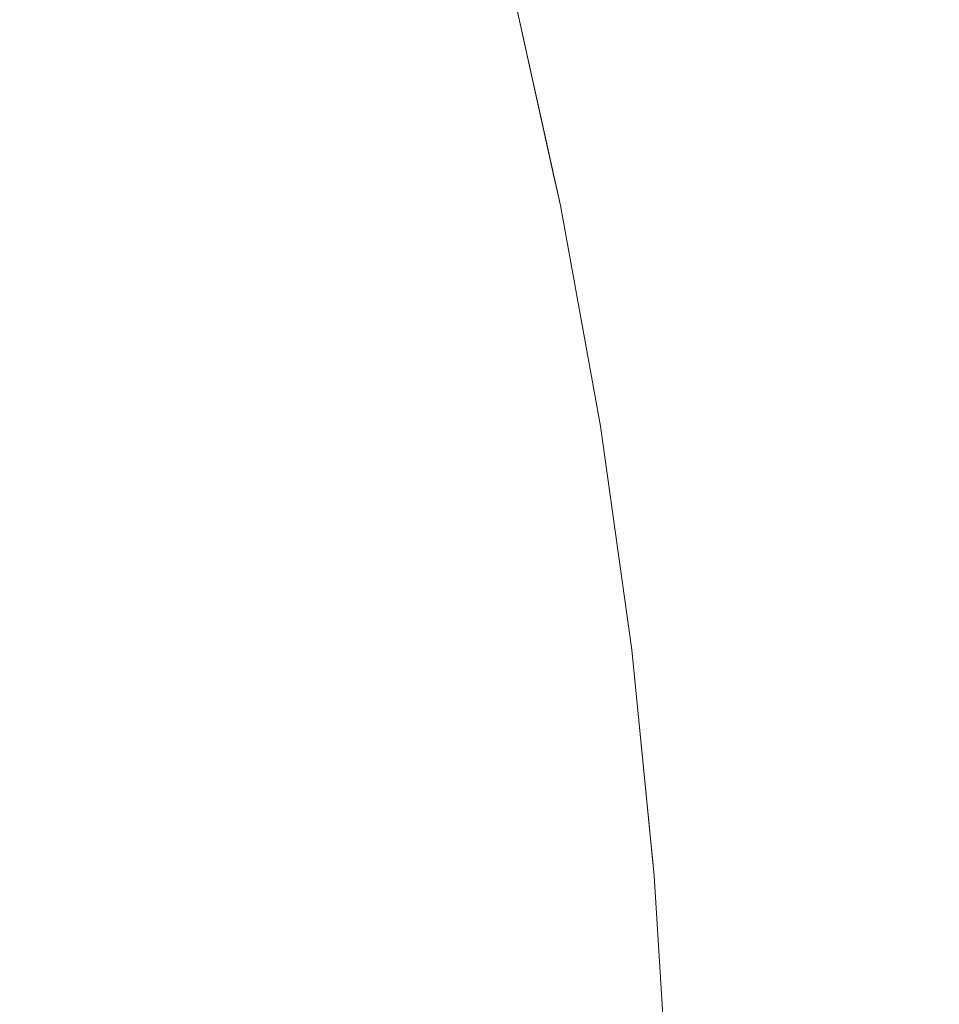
# Model space of a CAD drawing. Header units: centimetres. Extents: x -21.6 to 22.7, y 3.4 to 5.2.
# Tile 155 of 256: x -6.7227 to -6.7035, y 5.1071 to 5.1276. Entities that reach past the tile are written whole.
import ezdxf

# ---------------------------------------------------------------- set-up
doc = ezdxf.new("R2010")
doc.units = ezdxf.units.CM
doc.header["$LTSCALE"] = 2.54
doc.layers.add('Lucido design-1', color=7, linetype='Continuous')

# ---------------------------------------------------------------- blocks, each defined once
blk = doc.blocks.new('Gruppo-4-1')
at = {"color": 7, "linetype": 'Continuous', "lineweight": 9}
for points, invisible_edges in [([(-6.715249, 5.131332, -1872.93713), (-6.714759, 5.13153, -1872.934101), (-6.713766, 5.127724, -1872.934101), (-6.714263, 5.12755, -1872.93713)], 15), ([(-6.714263, 5.12755, -1872.93713), (-6.714831, 5.12735, -1872.940129), (-6.71581, 5.131105, -1872.940129), (-6.715249, 5.131332, -1872.93713)], 15), ([(-6.716442, 5.13085, -1872.943094), (-6.71581, 5.131105, -1872.940129), (-6.714831, 5.12735, -1872.940129), (-6.715471, 5.127126, -1872.943094)], 15), ([(-6.715471, 5.127126, -1872.943094), (-6.716179, 5.126877, -1872.946019), (-6.717141, 5.130567, -1872.946019), (-6.716442, 5.13085, -1872.943094)], 15), ([(-6.717907, 5.130257, -1872.948903), (-6.717141, 5.130567, -1872.946019), (-6.716179, 5.126877, -1872.946019), (-6.716955, 5.126605, -1872.948903)], 15), ([(-6.716955, 5.126605, -1872.948903), (-6.717796, 5.12631, -1872.95174), (-6.718738, 5.129921, -1872.95174), (-6.717907, 5.130257, -1872.948903)], 15), ([(-6.71963, 5.12956, -1872.954529), (-6.718738, 5.129921, -1872.95174), (-6.717796, 5.12631, -1872.95174), (-6.718699, 5.125993, -1872.954529)], 15), ([(-6.718699, 5.125993, -1872.954529), (-6.719663, 5.125655, -1872.957266), (-6.720582, 5.129175, -1872.957266), (-6.71963, 5.12956, -1872.954529)], 15), ([(-6.721591, 5.128766, -1872.959948), (-6.720582, 5.129175, -1872.957266), (-6.719663, 5.125655, -1872.957266), (-6.720686, 5.125296, -1872.959948)], 15), ([(-6.720686, 5.125296, -1872.959948), (-6.721763, 5.124918, -1872.962573), (-6.722655, 5.128336, -1872.962573), (-6.721591, 5.128766, -1872.959948)], 15), ([(-6.723771, 5.127884, -1872.965138), (-6.722655, 5.128336, -1872.962573), (-6.721763, 5.124918, -1872.962573), (-6.722893, 5.124521, -1872.965138)], 15), ([(-6.712415, 5.128198, -1872.918638), (-6.712395, 5.128289, -1872.915514), (-6.711532, 5.124406, -1872.915514), (-6.711561, 5.124397, -1872.918638)], 13), ([(-6.712395, 5.128289, -1872.715514), (-6.711391, 5.123769, -1872.715514), (-6.711391, 5.123769, -1872.915514), (-6.711532, 5.124406, -1872.915514)], 10), ([(-6.711532, 5.124406, -1872.915514), (-6.712395, 5.128289, -1872.915514), (-6.712395, 5.128289, -1872.715514)], 10), ([(-6.711479, 5.124408, -1872.712297), (-6.711391, 5.123769, -1872.715514), (-6.712395, 5.128289, -1872.715514), (-6.712334, 5.128212, -1872.712265)], 13), ([(22.630348, 5.126094, -1872.218921), (22.630348, 5.128205, -1872.219537), (-21.503423, 5.128205, -1872.219537), (-21.503423, 5.1263, -1872.218981)], 10), ([(-6.711875, 5.124302, -1872.924868), (-6.712149, 5.12422, -1872.927965), (-6.712997, 5.127994, -1872.927965), (-6.712726, 5.128089, -1872.924868)], 15), ([(-6.712726, 5.128089, -1872.924868), (-6.712532, 5.128157, -1872.921758), (-6.711679, 5.124361, -1872.921758), (-6.711875, 5.124302, -1872.924868)], 15), ([(-6.711561, 5.124397, -1872.918638), (-6.711679, 5.124361, -1872.921758), (-6.712532, 5.128157, -1872.921758), (-6.712415, 5.128198, -1872.918638)], 15), ([(-6.712334, 5.128212, -1872.712265), (-6.712207, 5.128212, -1872.70902), (-6.711354, 5.124408, -1872.709085), (-6.711479, 5.124408, -1872.712297)], 15), ([(-6.711146, 5.124408, -1872.705882), (-6.711354, 5.124408, -1872.709085), (-6.712207, 5.128212, -1872.70902), (-6.711997, 5.128212, -1872.705785)], 15), ([(-6.711997, 5.128212, -1872.705785), (-6.711703, 5.128212, -1872.702565), (-6.710855, 5.124408, -1872.702693), (-6.711146, 5.124408, -1872.705882)], 15), ([(-6.710483, 5.124408, -1872.699522), (-6.710855, 5.124408, -1872.702693), (-6.711703, 5.128212, -1872.702565), (-6.711327, 5.128212, -1872.699363)], 15), ([(-6.711327, 5.128212, -1872.699363), (-6.71087, 5.128212, -1872.696184), (-6.71003, 5.124408, -1872.696375), (-6.710483, 5.124408, -1872.699522)], 15), ([(-6.709498, 5.124408, -1872.693255), (-6.71003, 5.124408, -1872.696375), (-6.71087, 5.128212, -1872.696184), (-6.710332, 5.128212, -1872.693033)], 15), ([(-6.710332, 5.128212, -1872.693033), (-6.709716, 5.128212, -1872.689914), (-6.708888, 5.124408, -1872.690167), (-6.709498, 5.124408, -1872.693255)], 15), ([(-6.708202, 5.124408, -1872.687115), (-6.708888, 5.124408, -1872.690167), (-6.709716, 5.128212, -1872.689914), (-6.709024, 5.128212, -1872.686831)], 15), ([(-6.709024, 5.128212, -1872.686831), (-6.708256, 5.128212, -1872.683789), (-6.707442, 5.124408, -1872.684102), (-6.708202, 5.124408, -1872.687115)], 15), ([(-6.70661, 5.124408, -1872.681133), (-6.707442, 5.124408, -1872.684102), (-6.708256, 5.128212, -1872.683789), (-6.707416, 5.128212, -1872.68079)], 15), ([(-6.707416, 5.128212, -1872.68079), (-6.706505, 5.128212, -1872.677839), (-6.705708, 5.124408, -1872.678211), (-6.70661, 5.124408, -1872.681133)], 15), ([(-6.704739, 5.124408, -1872.675339), (-6.705708, 5.124408, -1872.678211), (-6.706505, 5.128212, -1872.677839), (-6.705526, 5.128212, -1872.674938)], 15), ([(-6.705526, 5.128212, -1872.674938), (-6.704481, 5.128212, -1872.672092), (-6.703705, 5.124408, -1872.672521), (-6.704739, 5.124408, -1872.675339)], 15), ([(-6.702608, 5.124408, -1872.66976), (-6.703705, 5.124408, -1872.672521), (-6.704481, 5.128212, -1872.672092), (-6.703374, 5.128212, -1872.669303)], 15), ([(-6.7125, 5.124115, -1872.931044), (-6.712926, 5.123987, -1872.934101), (-6.713766, 5.127724, -1872.934101), (-6.713344, 5.127872, -1872.931044)], 15), ([(-6.713344, 5.127872, -1872.931044), (-6.712997, 5.127994, -1872.927965), (-6.712149, 5.12422, -1872.927965), (-6.7125, 5.124115, -1872.931044)], 15), ([(-6.714263, 5.12755, -1872.93713), (-6.713766, 5.127724, -1872.934101), (-6.712926, 5.123987, -1872.934101), (-6.713428, 5.123836, -1872.93713)], 15), ([(-6.713428, 5.123836, -1872.93713), (-6.714003, 5.123664, -1872.940129), (-6.714831, 5.12735, -1872.940129), (-6.714263, 5.12755, -1872.93713)], 15), ([(-6.715471, 5.127126, -1872.943094), (-6.714831, 5.12735, -1872.940129), (-6.714003, 5.123664, -1872.940129), (-6.714649, 5.12347, -1872.943094)], 15), ([(-6.714649, 5.12347, -1872.943094), (-6.715365, 5.123255, -1872.946019), (-6.716179, 5.126877, -1872.946019), (-6.715471, 5.127126, -1872.943094)], 15), ([(-6.716955, 5.126605, -1872.948903), (-6.716179, 5.126877, -1872.946019), (-6.715365, 5.123255, -1872.946019), (-6.716149, 5.12302, -1872.948903)], 15), ([(-6.716149, 5.12302, -1872.948903), (-6.716999, 5.122765, -1872.95174), (-6.717796, 5.12631, -1872.95174), (-6.716955, 5.126605, -1872.948903)], 15), ([(-21.503423, 5.1263, -1872.218981), (-21.503423, 5.126094, -1872.218921), (22.630348, 5.126094, -1872.218921)], 10), ([(-6.718699, 5.125993, -1872.954529), (-6.717796, 5.12631, -1872.95174), (-6.716999, 5.122765, -1872.95174), (-6.717912, 5.122491, -1872.954529)], 15), ([(22.630348, 5.126094, -1872.218921), (-21.503423, 5.126094, -1872.218921), (-21.503423, 5.121856, -1872.217884), (22.630348, 5.121856, -1872.217884)], 5), ([(-6.717912, 5.122491, -1872.954529), (-6.718887, 5.122199, -1872.957266), (-6.719663, 5.125655, -1872.957266), (-6.718699, 5.125993, -1872.954529)], 15), ([(-6.720686, 5.125296, -1872.959948), (-6.719663, 5.125655, -1872.957266), (-6.718887, 5.122199, -1872.957266), (-6.71992, 5.121889, -1872.959948)], 15), ([(-6.71992, 5.121889, -1872.959948), (-6.721009, 5.121562, -1872.962573), (-6.721763, 5.124918, -1872.962573), (-6.720686, 5.125296, -1872.959948)], 15), ([(-6.722893, 5.124521, -1872.965138), (-6.721763, 5.124918, -1872.962573), (-6.721009, 5.121562, -1872.962573), (-6.722151, 5.121219, -1872.965138)], 15), ([(-6.722151, 5.121219, -1872.965138), (-6.723344, 5.120861, -1872.967641), (-6.724074, 5.124107, -1872.967641), (-6.722893, 5.124521, -1872.965138)], 15), ([(-6.711875, 5.124302, -1872.924868), (-6.711679, 5.124361, -1872.921758), (-6.71097, 5.120643, -1872.921758), (-6.711168, 5.120593, -1872.924868)], 15), ([(-6.710851, 5.120673, -1872.918638), (-6.71097, 5.120643, -1872.921758), (-6.711679, 5.124361, -1872.921758), (-6.711561, 5.124397, -1872.918638)], 15), ([(-6.711561, 5.124397, -1872.918638), (-6.711532, 5.124406, -1872.915514), (-6.711391, 5.123769, -1872.915514)], 9), ([(-6.710851, 5.120673, -1872.918638), (-6.711561, 5.124397, -1872.918638), (-6.711391, 5.123769, -1872.915514)], 11), ([(-6.711391, 5.123769, -1872.715514), (-6.711479, 5.124408, -1872.712297), (-6.71077, 5.120683, -1872.712324)], 11), ([(-6.711479, 5.124408, -1872.712297), (-6.711354, 5.124408, -1872.709085), (-6.710646, 5.120683, -1872.709138), (-6.71077, 5.120683, -1872.712324)], 15), ([(-6.710439, 5.120683, -1872.705961), (-6.710646, 5.120683, -1872.709138), (-6.711354, 5.124408, -1872.709085), (-6.711146, 5.124408, -1872.705882)], 15), ([(-6.711146, 5.124408, -1872.705882), (-6.710855, 5.124408, -1872.702693), (-6.710151, 5.120683, -1872.702799), (-6.710439, 5.120683, -1872.705961)], 15), ([(-6.709782, 5.120683, -1872.699655), (-6.710151, 5.120683, -1872.702799), (-6.710855, 5.124408, -1872.702693), (-6.710483, 5.124408, -1872.699522)], 15), ([(-6.710483, 5.124408, -1872.699522), (-6.71003, 5.124408, -1872.696375), (-6.709333, 5.120683, -1872.696534), (-6.709782, 5.120683, -1872.699655)], 15), ([(-6.708805, 5.120683, -1872.69344), (-6.709333, 5.120683, -1872.696534), (-6.71003, 5.124408, -1872.696375), (-6.709498, 5.124408, -1872.693255)], 15), ([(-6.709498, 5.124408, -1872.693255), (-6.708888, 5.124408, -1872.690167), (-6.7082, 5.120683, -1872.690377), (-6.708805, 5.120683, -1872.69344)], 15), ([(-6.70752, 5.120683, -1872.68735), (-6.7082, 5.120683, -1872.690377), (-6.708888, 5.124408, -1872.690167), (-6.708202, 5.124408, -1872.687115)], 15), ([(-6.708202, 5.124408, -1872.687115), (-6.707442, 5.124408, -1872.684102), (-6.706766, 5.120683, -1872.684363), (-6.70752, 5.120683, -1872.68735)], 15), ([(-6.705941, 5.120683, -1872.681418), (-6.706766, 5.120683, -1872.684363), (-6.707442, 5.124408, -1872.684102), (-6.70661, 5.124408, -1872.681133)], 15), ([(-6.70661, 5.124408, -1872.681133), (-6.705708, 5.124408, -1872.678211), (-6.705046, 5.120683, -1872.67852), (-6.705941, 5.120683, -1872.681418)], 15), ([(-6.704085, 5.120683, -1872.675673), (-6.705046, 5.120683, -1872.67852), (-6.705708, 5.124408, -1872.678211), (-6.704739, 5.124408, -1872.675339)], 15), ([(-6.704739, 5.124408, -1872.675339), (-6.703705, 5.124408, -1872.672521), (-6.70306, 5.120683, -1872.672878), (-6.704085, 5.120683, -1872.675673)], 15), ([(-6.701972, 5.120683, -1872.670139), (-6.70306, 5.120683, -1872.672878), (-6.703705, 5.124408, -1872.672521), (-6.702608, 5.124408, -1872.66976)], 15), ([(-6.7125, 5.124115, -1872.931044), (-6.712149, 5.12422, -1872.927965), (-6.711445, 5.120523, -1872.927965), (-6.711799, 5.120434, -1872.931044)], 15), ([(-6.711168, 5.120593, -1872.924868), (-6.711445, 5.120523, -1872.927965), (-6.712149, 5.12422, -1872.927965), (-6.711875, 5.124302, -1872.924868)], 15), ([(-6.713428, 5.123836, -1872.93713), (-6.712926, 5.123987, -1872.934101), (-6.712229, 5.120326, -1872.934101), (-6.712735, 5.120199, -1872.93713)], 15), ([(-6.711799, 5.120434, -1872.931044), (-6.712229, 5.120326, -1872.934101), (-6.712926, 5.123987, -1872.934101), (-6.7125, 5.124115, -1872.931044)], 15), ([(-6.712735, 5.120199, -1872.93713), (-6.713315, 5.120053, -1872.940129), (-6.714003, 5.123664, -1872.940129), (-6.713428, 5.123836, -1872.93713)], 15), ([(-6.711391, 5.123769, -1872.915514), (-6.711391, 5.123769, -1872.715514), (-6.710559, 5.11917, -1872.715514), (-6.710559, 5.11917, -1872.915514)], 5), ([(-6.71077, 5.120683, -1872.712324), (-6.710559, 5.11917, -1872.715514), (-6.711391, 5.123769, -1872.715514)], 9), ([(-6.711391, 5.123769, -1872.915514), (-6.710559, 5.11917, -1872.915514), (-6.710851, 5.120673, -1872.918638)], 10), ([(-6.714649, 5.12347, -1872.943094), (-6.714003, 5.123664, -1872.940129), (-6.713315, 5.120053, -1872.940129), (-6.713967, 5.119889, -1872.943094)], 15), ([(-6.713967, 5.119889, -1872.943094), (-6.714689, 5.119707, -1872.946019), (-6.715365, 5.123255, -1872.946019), (-6.714649, 5.12347, -1872.943094)], 15), ([(-6.716149, 5.12302, -1872.948903), (-6.715365, 5.123255, -1872.946019), (-6.714689, 5.119707, -1872.946019), (-6.71548, 5.119508, -1872.948903)], 15), ([(-6.71548, 5.119508, -1872.948903), (-6.716337, 5.119292, -1872.95174), (-6.716999, 5.122765, -1872.95174), (-6.716149, 5.12302, -1872.948903)], 15), ([(-6.717912, 5.122491, -1872.954529), (-6.716999, 5.122765, -1872.95174), (-6.716337, 5.119292, -1872.95174), (-6.717259, 5.11906, -1872.954529)], 15), ([(-6.717259, 5.11906, -1872.954529), (-6.718242, 5.118813, -1872.957266), (-6.718887, 5.122199, -1872.957266), (-6.717912, 5.122491, -1872.954529)], 15), ([(-6.71992, 5.121889, -1872.959948), (-6.718887, 5.122199, -1872.957266), (-6.718242, 5.118813, -1872.957266), (-6.719284, 5.118551, -1872.959948)], 15), ([(-6.719284, 5.118551, -1872.959948), (-6.720383, 5.118274, -1872.962573), (-6.721009, 5.121562, -1872.962573), (-6.71992, 5.121889, -1872.959948)], 15), ([(22.630348, 5.121856, -1872.217884), (-21.503423, 5.121856, -1872.217884), (-21.503423, 5.117577, -1872.217033), (22.630348, 5.117577, -1872.217033)], 5), ([(-6.722151, 5.121219, -1872.965138), (-6.721009, 5.121562, -1872.962573), (-6.720383, 5.118274, -1872.962573), (-6.721535, 5.117984, -1872.965138)], 15), ([(-6.721535, 5.117984, -1872.965138), (-6.722739, 5.117681, -1872.967641), (-6.723344, 5.120861, -1872.967641), (-6.722151, 5.121219, -1872.965138)], 15), ([(-6.710277, 5.117032, -1872.918638), (-6.710397, 5.117007, -1872.921758), (-6.71097, 5.120643, -1872.921758), (-6.710851, 5.120673, -1872.918638)], 15), ([(-6.710277, 5.117032, -1872.918638), (-6.710851, 5.120673, -1872.918638), (-6.710559, 5.11917, -1872.915514)], 11), ([(-6.71077, 5.120683, -1872.712324), (-6.710646, 5.120683, -1872.709138), (-6.710072, 5.11704, -1872.709181), (-6.710196, 5.11704, -1872.712345)], 15), ([(-6.710196, 5.11704, -1872.712345), (-6.710559, 5.11917, -1872.715514), (-6.71077, 5.120683, -1872.712324)], 11), ([(-6.709867, 5.11704, -1872.706026), (-6.710072, 5.11704, -1872.709181), (-6.710646, 5.120683, -1872.709138), (-6.710439, 5.120683, -1872.705961)], 15), ([(-6.710439, 5.120683, -1872.705961), (-6.710151, 5.120683, -1872.702799), (-6.709581, 5.11704, -1872.702885), (-6.709867, 5.11704, -1872.706026)], 15), ([(-6.709214, 5.11704, -1872.699762), (-6.709581, 5.11704, -1872.702885), (-6.710151, 5.120683, -1872.702799), (-6.709782, 5.120683, -1872.699655)], 15), ([(-6.709782, 5.120683, -1872.699655), (-6.709333, 5.120683, -1872.696534), (-6.708768, 5.11704, -1872.696662), (-6.709214, 5.11704, -1872.699762)], 15), ([(-6.708244, 5.11704, -1872.693589), (-6.708768, 5.11704, -1872.696662), (-6.709333, 5.120683, -1872.696534), (-6.708805, 5.120683, -1872.69344)], 15), ([(-6.708805, 5.120683, -1872.69344), (-6.7082, 5.120683, -1872.690377), (-6.707643, 5.11704, -1872.690548), (-6.708244, 5.11704, -1872.693589)], 15), ([(-6.706967, 5.11704, -1872.687541), (-6.707643, 5.11704, -1872.690548), (-6.7082, 5.120683, -1872.690377), (-6.70752, 5.120683, -1872.68735)], 15), ([(-6.70752, 5.120683, -1872.68735), (-6.706766, 5.120683, -1872.684363), (-6.706219, 5.11704, -1872.684574), (-6.706967, 5.11704, -1872.687541)], 15), ([(-6.705399, 5.11704, -1872.681649), (-6.706219, 5.11704, -1872.684574), (-6.706766, 5.120683, -1872.684363), (-6.705941, 5.120683, -1872.681418)], 15), ([(-6.705941, 5.120683, -1872.681418), (-6.705046, 5.120683, -1872.67852), (-6.704511, 5.11704, -1872.678771), (-6.705399, 5.11704, -1872.681649)], 15), ([(-6.703556, 5.11704, -1872.675942), (-6.704511, 5.11704, -1872.678771), (-6.705046, 5.120683, -1872.67852), (-6.704085, 5.120683, -1872.675673)], 15), ([(-6.704085, 5.120683, -1872.675673), (-6.70306, 5.120683, -1872.672878), (-6.702537, 5.11704, -1872.673166), (-6.703556, 5.11704, -1872.675942)], 15), ([(-6.711799, 5.120434, -1872.931044), (-6.711445, 5.120523, -1872.927965), (-6.710874, 5.116909, -1872.927965), (-6.711231, 5.116836, -1872.931044)], 15), ([(-6.710596, 5.116967, -1872.924868), (-6.710874, 5.116909, -1872.927965), (-6.711445, 5.120523, -1872.927965), (-6.711168, 5.120593, -1872.924868)], 15), ([(-6.711168, 5.120593, -1872.924868), (-6.71097, 5.120643, -1872.921758), (-6.710397, 5.117007, -1872.921758), (-6.710596, 5.116967, -1872.924868)], 15), ([(-6.712735, 5.120199, -1872.93713), (-6.712229, 5.120326, -1872.934101), (-6.711664, 5.116747, -1872.934101), (-6.712174, 5.116642, -1872.93713)], 15), ([(-6.711231, 5.116836, -1872.931044), (-6.711664, 5.116747, -1872.934101), (-6.712229, 5.120326, -1872.934101), (-6.711799, 5.120434, -1872.931044)], 15), ([(-6.713967, 5.119889, -1872.943094), (-6.713315, 5.120053, -1872.940129), (-6.712758, 5.116523, -1872.940129), (-6.713414, 5.116388, -1872.943094)], 15), ([(-6.712174, 5.116642, -1872.93713), (-6.712758, 5.116523, -1872.940129), (-6.713315, 5.120053, -1872.940129), (-6.712735, 5.120199, -1872.93713)], 15), ([(-6.713414, 5.116388, -1872.943094), (-6.714142, 5.116238, -1872.946019), (-6.714689, 5.119707, -1872.946019), (-6.713967, 5.119889, -1872.943094)], 15), ([(-6.71548, 5.119508, -1872.948903), (-6.714689, 5.119707, -1872.946019), (-6.714142, 5.116238, -1872.946019), (-6.714938, 5.116075, -1872.948903)], 15), ([(-6.714938, 5.116075, -1872.948903), (-6.715802, 5.115897, -1872.95174), (-6.716337, 5.119292, -1872.95174), (-6.71548, 5.119508, -1872.948903)], 15), ([(-6.717259, 5.11906, -1872.954529), (-6.716337, 5.119292, -1872.95174), (-6.715802, 5.115897, -1872.95174), (-6.71673, 5.115707, -1872.954529)], 15), ([(-6.71673, 5.115707, -1872.954529), (-6.71772, 5.115503, -1872.957266), (-6.718242, 5.118813, -1872.957266), (-6.717259, 5.11906, -1872.954529)], 15), ([(-6.710559, 5.11917, -1872.715514), (-6.709905, 5.114507, -1872.715514), (-6.709905, 5.114507, -1872.915514), (-6.71026, 5.117037, -1872.915514)], 10), ([(-6.71026, 5.117037, -1872.915514), (-6.710559, 5.11917, -1872.915514), (-6.710559, 5.11917, -1872.715514)], 10), ([(-6.709905, 5.114507, -1872.715514), (-6.710559, 5.11917, -1872.715514), (-6.710196, 5.11704, -1872.712345)], 10), ([(-6.710559, 5.11917, -1872.915514), (-6.71026, 5.117037, -1872.915514), (-6.710277, 5.117032, -1872.918638)], 10), ([(-6.719284, 5.118551, -1872.959948), (-6.718242, 5.118813, -1872.957266), (-6.71772, 5.115503, -1872.957266), (-6.718769, 5.115288, -1872.959948)], 15), ([(-6.718769, 5.115288, -1872.959948), (-6.719875, 5.115061, -1872.962573), (-6.720383, 5.118274, -1872.962573), (-6.719284, 5.118551, -1872.959948)], 15), ([(-6.721535, 5.117984, -1872.965138), (-6.720383, 5.118274, -1872.962573), (-6.719875, 5.115061, -1872.962573), (-6.721036, 5.114822, -1872.965138)], 15), ([(-6.721036, 5.114822, -1872.965138), (-6.722248, 5.114573, -1872.967641), (-6.722739, 5.117681, -1872.967641), (-6.721535, 5.117984, -1872.965138)], 15), ([(22.630348, 5.117039, -1872.21695), (22.630348, 5.117577, -1872.217033), (-21.503423, 5.117577, -1872.217033), (-21.503423, 5.117039, -1872.21695)], 10), ([(-6.72399, 5.117367, -1872.97008), (-6.722739, 5.117681, -1872.967641), (-6.722248, 5.114573, -1872.967641), (-6.723509, 5.114314, -1872.97008)], 15), ([(-21.503423, 5.117039, -1872.21695), (-21.503423, 5.113486, -1872.216404), (22.630348, 5.113486, -1872.216404), (22.630348, 5.117039, -1872.21695)], 10), ([(-6.710148, 5.113428, -1872.924868), (-6.710428, 5.113383, -1872.927965), (-6.710874, 5.116909, -1872.927965), (-6.710596, 5.116967, -1872.924868)], 15), ([(-6.710596, 5.116967, -1872.924868), (-6.710397, 5.117007, -1872.921758), (-6.709948, 5.11346, -1872.921758), (-6.710148, 5.113428, -1872.924868)], 15), ([(-6.709827, 5.11348, -1872.918638), (-6.709948, 5.11346, -1872.921758), (-6.710397, 5.117007, -1872.921758), (-6.710277, 5.117032, -1872.918638)], 15), ([(-6.710277, 5.117032, -1872.918638), (-6.71026, 5.117037, -1872.915514), (-6.709905, 5.114507, -1872.915514)], 9), ([(-6.709905, 5.114507, -1872.915514), (-6.709827, 5.11348, -1872.918638), (-6.710277, 5.117032, -1872.918638)], 11), ([(-6.710196, 5.11704, -1872.712345), (-6.710072, 5.11704, -1872.709181), (-6.709623, 5.113486, -1872.709215), (-6.709746, 5.113486, -1872.712362)], 15), ([(-6.710196, 5.11704, -1872.712345), (-6.709746, 5.113486, -1872.712362), (-6.709905, 5.114507, -1872.715514)], 11), ([(-6.709419, 5.113486, -1872.706077), (-6.709623, 5.113486, -1872.709215), (-6.710072, 5.11704, -1872.709181), (-6.709867, 5.11704, -1872.706026)], 15), ([(-6.709867, 5.11704, -1872.706026), (-6.709581, 5.11704, -1872.702885), (-6.709134, 5.113486, -1872.702952), (-6.709419, 5.113486, -1872.706077)], 15), ([(-6.70877, 5.113486, -1872.699846), (-6.709134, 5.113486, -1872.702952), (-6.709581, 5.11704, -1872.702885), (-6.709214, 5.11704, -1872.699762)], 15), ([(-6.709214, 5.11704, -1872.699762), (-6.708768, 5.11704, -1872.696662), (-6.708326, 5.113486, -1872.696763), (-6.70877, 5.113486, -1872.699846)], 15), ([(-6.707805, 5.113486, -1872.693706), (-6.708326, 5.113486, -1872.696763), (-6.708768, 5.11704, -1872.696662), (-6.708244, 5.11704, -1872.693589)], 15), ([(-6.708244, 5.11704, -1872.693589), (-6.707643, 5.11704, -1872.690548), (-6.707207, 5.113486, -1872.690681), (-6.707805, 5.113486, -1872.693706)], 15), ([(-6.706535, 5.113486, -1872.68769), (-6.707207, 5.113486, -1872.690681), (-6.707643, 5.11704, -1872.690548), (-6.706967, 5.11704, -1872.687541)], 15), ([(-6.706967, 5.11704, -1872.687541), (-6.706219, 5.11704, -1872.684574), (-6.70579, 5.113486, -1872.684739), (-6.706535, 5.113486, -1872.68769)], 15), ([(-6.704975, 5.113486, -1872.68183), (-6.70579, 5.113486, -1872.684739), (-6.706219, 5.11704, -1872.684574), (-6.705399, 5.11704, -1872.681649)], 15), ([(-6.705399, 5.11704, -1872.681649), (-6.704511, 5.11704, -1872.678771), (-6.704092, 5.113486, -1872.678967), (-6.704975, 5.113486, -1872.68183)], 15), ([(-6.703142, 5.113486, -1872.676154), (-6.704092, 5.113486, -1872.678967), (-6.704511, 5.11704, -1872.678771), (-6.703556, 5.11704, -1872.675942)], 15), ([(-6.703556, 5.11704, -1872.675942), (-6.702537, 5.11704, -1872.673166), (-6.702129, 5.113486, -1872.673392), (-6.703142, 5.113486, -1872.676154)], 15), ([(-6.712174, 5.116642, -1872.93713), (-6.711664, 5.116747, -1872.934101), (-6.711222, 5.113255, -1872.934101), (-6.711735, 5.113172, -1872.93713)], 15), ([(-6.710786, 5.113325, -1872.931044), (-6.711222, 5.113255, -1872.934101), (-6.711664, 5.116747, -1872.934101), (-6.711231, 5.116836, -1872.931044)], 15), ([(-6.711231, 5.116836, -1872.931044), (-6.710874, 5.116909, -1872.927965), (-6.710428, 5.113383, -1872.927965), (-6.710786, 5.113325, -1872.931044)], 15), ([(-6.711735, 5.113172, -1872.93713), (-6.712322, 5.113078, -1872.940129), (-6.712758, 5.116523, -1872.940129), (-6.712174, 5.116642, -1872.93713)], 15), ([(-6.712982, 5.112972, -1872.943094), (-6.713714, 5.112854, -1872.946019), (-6.714142, 5.116238, -1872.946019), (-6.713414, 5.116388, -1872.943094)], 15), ([(-6.713414, 5.116388, -1872.943094), (-6.712758, 5.116523, -1872.940129), (-6.712322, 5.113078, -1872.940129), (-6.712982, 5.112972, -1872.943094)], 15), ([(-6.714938, 5.116075, -1872.948903), (-6.714142, 5.116238, -1872.946019), (-6.713714, 5.112854, -1872.946019), (-6.714514, 5.112725, -1872.948903)], 15), ([(-6.714514, 5.112725, -1872.948903), (-6.715383, 5.112585, -1872.95174), (-6.715802, 5.115897, -1872.95174), (-6.714938, 5.116075, -1872.948903)], 15), ([(-6.71673, 5.115707, -1872.954529), (-6.715802, 5.115897, -1872.95174), (-6.715383, 5.112585, -1872.95174), (-6.716315, 5.112434, -1872.954529)], 15), ([(-6.716315, 5.112434, -1872.954529), (-6.717311, 5.112274, -1872.957266), (-6.71772, 5.115503, -1872.957266), (-6.71673, 5.115707, -1872.954529)], 15), ([(-6.718769, 5.115288, -1872.959948), (-6.71772, 5.115503, -1872.957266), (-6.717311, 5.112274, -1872.957266), (-6.718366, 5.112104, -1872.959948)], 15), ([(-6.718366, 5.112104, -1872.959948), (-6.719479, 5.111925, -1872.962573), (-6.719875, 5.115061, -1872.962573), (-6.718769, 5.115288, -1872.959948)], 15), ([(-6.721036, 5.114822, -1872.965138), (-6.719875, 5.115061, -1872.962573), (-6.719479, 5.111925, -1872.962573), (-6.720646, 5.111737, -1872.965138)], 15), ([(-6.720646, 5.111737, -1872.965138), (-6.721864, 5.11154, -1872.967641), (-6.722248, 5.114573, -1872.967641), (-6.721036, 5.114822, -1872.965138)], 15), ([(-6.723509, 5.114314, -1872.97008), (-6.722248, 5.114573, -1872.967641), (-6.721864, 5.11154, -1872.967641), (-6.723132, 5.111336, -1872.97008)], 15), ([(-6.709457, 5.110024, -1872.915514), (-6.709905, 5.114507, -1872.915514), (-6.709905, 5.114507, -1872.715514), (-6.709434, 5.109796, -1872.715514)], 10), ([(-6.709412, 5.110024, -1872.712375), (-6.709434, 5.109796, -1872.715514), (-6.709905, 5.114507, -1872.715514), (-6.709746, 5.113486, -1872.712362)], 13), ([(-6.709827, 5.11348, -1872.918638), (-6.709905, 5.114507, -1872.915514), (-6.709457, 5.110024, -1872.915514), (-6.709493, 5.11002, -1872.918638)], 13), ([(-21.503423, 5.113486, -1872.216404), (-21.503423, 5.113265, -1872.21637), (22.630348, 5.113265, -1872.21637), (22.630348, 5.113486, -1872.216404)], 10), ([(-6.709493, 5.11002, -1872.918638), (-6.709614, 5.110005, -1872.921758), (-6.709948, 5.11346, -1872.921758), (-6.709827, 5.11348, -1872.918638)], 15), ([(-6.709746, 5.113486, -1872.712362), (-6.709623, 5.113486, -1872.709215), (-6.70929, 5.110024, -1872.70924), (-6.709412, 5.110024, -1872.712375)], 15), ([(-6.709086, 5.110024, -1872.706114), (-6.70929, 5.110024, -1872.70924), (-6.709623, 5.113486, -1872.709215), (-6.709419, 5.113486, -1872.706077)], 15), ([(-6.709419, 5.113486, -1872.706077), (-6.709134, 5.113486, -1872.702952), (-6.708803, 5.110024, -1872.703003), (-6.709086, 5.110024, -1872.706114)], 15), ([(-6.708439, 5.110024, -1872.699909), (-6.708803, 5.110024, -1872.703003), (-6.709134, 5.113486, -1872.702952), (-6.70877, 5.113486, -1872.699846)], 15), ([(-6.70877, 5.113486, -1872.699846), (-6.708326, 5.113486, -1872.696763), (-6.707997, 5.110024, -1872.696838), (-6.708439, 5.110024, -1872.699909)], 15), ([(-6.707478, 5.110024, -1872.693793), (-6.707997, 5.110024, -1872.696838), (-6.708326, 5.113486, -1872.696763), (-6.707805, 5.113486, -1872.693706)], 15), ([(-6.707805, 5.113486, -1872.693706), (-6.707207, 5.113486, -1872.690681), (-6.706883, 5.110024, -1872.69078), (-6.707478, 5.110024, -1872.693793)], 15), ([(-6.706213, 5.110024, -1872.687801), (-6.706883, 5.110024, -1872.69078), (-6.707207, 5.113486, -1872.690681), (-6.706535, 5.113486, -1872.68769)], 15), ([(-6.706535, 5.113486, -1872.68769), (-6.70579, 5.113486, -1872.684739), (-6.705472, 5.110024, -1872.684862), (-6.706213, 5.110024, -1872.687801)], 15), ([(-6.70466, 5.110024, -1872.681964), (-6.705472, 5.110024, -1872.684862), (-6.70579, 5.113486, -1872.684739), (-6.704975, 5.113486, -1872.68183)], 15), ([(-6.704975, 5.113486, -1872.68183), (-6.704092, 5.113486, -1872.678967), (-6.70378, 5.110024, -1872.679113), (-6.70466, 5.110024, -1872.681964)], 15), ([(-6.702834, 5.110024, -1872.676311), (-6.70378, 5.110024, -1872.679113), (-6.704092, 5.113486, -1872.678967), (-6.703142, 5.113486, -1872.676154)], 15), ([(22.630348, 5.110022, -1872.216014), (22.630348, 5.113265, -1872.21637), (-21.503423, 5.113265, -1872.21637), (-21.503423, 5.110022, -1872.216014)], 10), ([(-6.710456, 5.109905, -1872.931044), (-6.710894, 5.109853, -1872.934101), (-6.711222, 5.113255, -1872.934101), (-6.710786, 5.113325, -1872.931044)], 15), ([(-6.710786, 5.113325, -1872.931044), (-6.710428, 5.113383, -1872.927965), (-6.710096, 5.109948, -1872.927965), (-6.710456, 5.109905, -1872.931044)], 15), ([(-6.709815, 5.109981, -1872.924868), (-6.710096, 5.109948, -1872.927965), (-6.710428, 5.113383, -1872.927965), (-6.710148, 5.113428, -1872.924868)], 15), ([(-6.710148, 5.113428, -1872.924868), (-6.709948, 5.11346, -1872.921758), (-6.709614, 5.110005, -1872.921758), (-6.709815, 5.109981, -1872.924868)], 15), ([(-6.712982, 5.112972, -1872.943094), (-6.712322, 5.113078, -1872.940129), (-6.711998, 5.109722, -1872.940129), (-6.71266, 5.109644, -1872.943094)], 15), ([(-6.711408, 5.109792, -1872.93713), (-6.711998, 5.109722, -1872.940129), (-6.712322, 5.113078, -1872.940129), (-6.711735, 5.113172, -1872.93713)], 15), ([(-6.711735, 5.113172, -1872.93713), (-6.711222, 5.113255, -1872.934101), (-6.710894, 5.109853, -1872.934101), (-6.711408, 5.109792, -1872.93713)], 15), ([(-6.714514, 5.112725, -1872.948903), (-6.713714, 5.112854, -1872.946019), (-6.713395, 5.109557, -1872.946019), (-6.714199, 5.109461, -1872.948903)], 15), ([(-6.71266, 5.109644, -1872.943094), (-6.713395, 5.109557, -1872.946019), (-6.713714, 5.112854, -1872.946019), (-6.712982, 5.112972, -1872.943094)], 15), ([(-6.714199, 5.109461, -1872.948903), (-6.715071, 5.109358, -1872.95174), (-6.715383, 5.112585, -1872.95174), (-6.714514, 5.112725, -1872.948903)], 15), ([(-6.716315, 5.112434, -1872.954529), (-6.715383, 5.112585, -1872.95174), (-6.715071, 5.109358, -1872.95174), (-6.716008, 5.109247, -1872.954529)], 15), ([(-6.718366, 5.112104, -1872.959948), (-6.717311, 5.112274, -1872.957266), (-6.717007, 5.109128, -1872.957266), (-6.718067, 5.109002, -1872.959948)], 15), ([(-6.716008, 5.109247, -1872.954529), (-6.717007, 5.109128, -1872.957266), (-6.717311, 5.112274, -1872.957266), (-6.716315, 5.112434, -1872.954529)], 15), ([(-6.718067, 5.109002, -1872.959948), (-6.719184, 5.10887, -1872.962573), (-6.719479, 5.111925, -1872.962573), (-6.718366, 5.112104, -1872.959948)], 15), ([(-6.720646, 5.111737, -1872.965138), (-6.719479, 5.111925, -1872.962573), (-6.719184, 5.10887, -1872.962573), (-6.720355, 5.108731, -1872.965138)], 15), ([(-6.720355, 5.108731, -1872.965138), (-6.721579, 5.108586, -1872.967641), (-6.721864, 5.11154, -1872.967641), (-6.720646, 5.111737, -1872.965138)], 15), ([(-6.723132, 5.111336, -1872.97008), (-6.721864, 5.11154, -1872.967641), (-6.721579, 5.108586, -1872.967641), (-6.722851, 5.108435, -1872.97008)], 15), ([(-21.503423, 5.110022, -1872.216014), (-21.503423, 5.108928, -1872.215895), (22.630348, 5.108928, -1872.215895), (22.630348, 5.110022, -1872.216014)], 10), ([(-6.709588, 5.106629, -1872.924868), (-6.70987, 5.106607, -1872.927965), (-6.710096, 5.109948, -1872.927965), (-6.709815, 5.109981, -1872.924868)], 15), ([(-6.709815, 5.109981, -1872.924868), (-6.709614, 5.110005, -1872.921758), (-6.709386, 5.106644, -1872.921758), (-6.709588, 5.106629, -1872.924868)], 15), ([(-6.709265, 5.106654, -1872.918638), (-6.709386, 5.106644, -1872.921758), (-6.709614, 5.110005, -1872.921758), (-6.709493, 5.11002, -1872.918638)], 15), ([(-6.709493, 5.11002, -1872.918638), (-6.709457, 5.110024, -1872.915514), (-6.709434, 5.109796, -1872.915514)], 9), ([(-6.709265, 5.106654, -1872.918638), (-6.709493, 5.11002, -1872.918638), (-6.709434, 5.109796, -1872.915514)], 11), ([(-6.709434, 5.109796, -1872.715514), (-6.709434, 5.109796, -1872.915514), (-6.709457, 5.110024, -1872.915514)], 9), ([(-6.709434, 5.109796, -1872.715514), (-6.709412, 5.110024, -1872.712375), (-6.709184, 5.106657, -1872.712383)], 11), ([(-6.709412, 5.110024, -1872.712375), (-6.70929, 5.110024, -1872.70924), (-6.709062, 5.106657, -1872.709257), (-6.709184, 5.106657, -1872.712383)], 15), ([(-6.708859, 5.106657, -1872.70614), (-6.709062, 5.106657, -1872.709257), (-6.70929, 5.110024, -1872.70924), (-6.709086, 5.110024, -1872.706114)], 15), ([(-6.709086, 5.110024, -1872.706114), (-6.708803, 5.110024, -1872.703003), (-6.708576, 5.106657, -1872.703037), (-6.708859, 5.106657, -1872.70614)], 15), ([(-6.708214, 5.106657, -1872.699952), (-6.708576, 5.106657, -1872.703037), (-6.708803, 5.110024, -1872.703003), (-6.708439, 5.110024, -1872.699909)], 15), ([(-6.708439, 5.110024, -1872.699909), (-6.707997, 5.110024, -1872.696838), (-6.707773, 5.106657, -1872.696889), (-6.708214, 5.106657, -1872.699952)], 15), ([(-6.707255, 5.106657, -1872.693853), (-6.707773, 5.106657, -1872.696889), (-6.707997, 5.110024, -1872.696838), (-6.707478, 5.110024, -1872.693793)], 15), ([(-6.707478, 5.110024, -1872.693793), (-6.706883, 5.110024, -1872.69078), (-6.706662, 5.106657, -1872.690847), (-6.707255, 5.106657, -1872.693853)], 15), ([(-6.705994, 5.106657, -1872.687877), (-6.706662, 5.106657, -1872.690847), (-6.706883, 5.110024, -1872.69078), (-6.706213, 5.110024, -1872.687801)], 15), ([(-6.706213, 5.110024, -1872.687801), (-6.705472, 5.110024, -1872.684862), (-6.705254, 5.106657, -1872.684945), (-6.705994, 5.106657, -1872.687877)], 15), ([(-6.704445, 5.106657, -1872.682056), (-6.705254, 5.106657, -1872.684945), (-6.705472, 5.110024, -1872.684862), (-6.70466, 5.110024, -1872.681964)], 15), ([(-6.70466, 5.110024, -1872.681964), (-6.70378, 5.110024, -1872.679113), (-6.703567, 5.106657, -1872.679212), (-6.704445, 5.106657, -1872.682056)], 15), ([(-6.702624, 5.106657, -1872.676418), (-6.703567, 5.106657, -1872.679212), (-6.70378, 5.110024, -1872.679113), (-6.702834, 5.110024, -1872.676311)], 15), ([(-6.711185, 5.106505, -1872.93713), (-6.711776, 5.106459, -1872.940129), (-6.711998, 5.109722, -1872.940129), (-6.711408, 5.109792, -1872.93713)], 15), ([(-6.711408, 5.109792, -1872.93713), (-6.710894, 5.109853, -1872.934101), (-6.71067, 5.106545, -1872.934101), (-6.711185, 5.106505, -1872.93713)], 15), ([(-6.710231, 5.106579, -1872.931044), (-6.71067, 5.106545, -1872.934101), (-6.710894, 5.109853, -1872.934101), (-6.710456, 5.109905, -1872.931044)], 15), ([(-6.710456, 5.109905, -1872.931044), (-6.710096, 5.109948, -1872.927965), (-6.70987, 5.106607, -1872.927965), (-6.710231, 5.106579, -1872.931044)], 15), ([(-6.709434, 5.109796, -1872.915514), (-6.709434, 5.109796, -1872.715514), (-6.709149, 5.105054, -1872.715514), (-6.709149, 5.105054, -1872.915514)], 5), ([(-6.709184, 5.106657, -1872.712383), (-6.709149, 5.105054, -1872.715514), (-6.709434, 5.109796, -1872.715514)], 9), ([(-6.709434, 5.109796, -1872.915514), (-6.709149, 5.105054, -1872.915514), (-6.709265, 5.106654, -1872.918638)], 10), ([(-6.712441, 5.106407, -1872.943094), (-6.713178, 5.10635, -1872.946019), (-6.713395, 5.109557, -1872.946019), (-6.71266, 5.109644, -1872.943094)], 15), ([(-6.71266, 5.109644, -1872.943094), (-6.711998, 5.109722, -1872.940129), (-6.711776, 5.106459, -1872.940129), (-6.712441, 5.106407, -1872.943094)], 15), ([(-6.713984, 5.106287, -1872.948903), (-6.714858, 5.106219, -1872.95174), (-6.715071, 5.109358, -1872.95174), (-6.714199, 5.109461, -1872.948903)], 15), ([(-6.714199, 5.109461, -1872.948903), (-6.713395, 5.109557, -1872.946019), (-6.713178, 5.10635, -1872.946019), (-6.713984, 5.106287, -1872.948903)], 15), ([(-6.715797, 5.106146, -1872.954529), (-6.7168, 5.106068, -1872.957266), (-6.717007, 5.109128, -1872.957266), (-6.716008, 5.109247, -1872.954529)], 15), ([(-6.716008, 5.109247, -1872.954529), (-6.715071, 5.109358, -1872.95174), (-6.714858, 5.106219, -1872.95174), (-6.715797, 5.106146, -1872.954529)], 15), ([(-6.717862, 5.105986, -1872.959948), (-6.718982, 5.105899, -1872.962573), (-6.719184, 5.10887, -1872.962573), (-6.718067, 5.109002, -1872.959948)], 15), ([(-6.718067, 5.109002, -1872.959948), (-6.717007, 5.109128, -1872.957266), (-6.7168, 5.106068, -1872.957266), (-6.717862, 5.105986, -1872.959948)], 15), ([(22.630348, 5.106655, -1872.215746), (22.630348, 5.108928, -1872.215895), (-21.503423, 5.108928, -1872.215895), (-21.503423, 5.106655, -1872.215746)], 10), ([(-6.720355, 5.108731, -1872.965138), (-6.719184, 5.10887, -1872.962573), (-6.718982, 5.105899, -1872.962573), (-6.720157, 5.105807, -1872.965138)], 15), ([(-6.722851, 5.108435, -1872.97008), (-6.721579, 5.108586, -1872.967641), (-6.721384, 5.105712, -1872.967641), (-6.72266, 5.105613, -1872.97008)], 15), ([(-6.720157, 5.105807, -1872.965138), (-6.721384, 5.105712, -1872.967641), (-6.721579, 5.108586, -1872.967641), (-6.720355, 5.108731, -1872.965138)], 15)]:
    blk.add_3dface(points, dxfattribs=dict(at, invisible_edges=invisible_edges))
blk = doc.blocks.new('Gruppo-5-1')
at = {"color": 7}
blk.add_blockref('Gruppo-4-1', (0, 0), dxfattribs=at)

msp = doc.modelspace()

# ---------------------------------------------------------------- block references
at = {"layer": 'Lucido design-1', "color": 7}
msp.add_blockref('Gruppo-5-1', (0, 0), dxfattribs=at)

doc.saveas('drawing.dxf')
